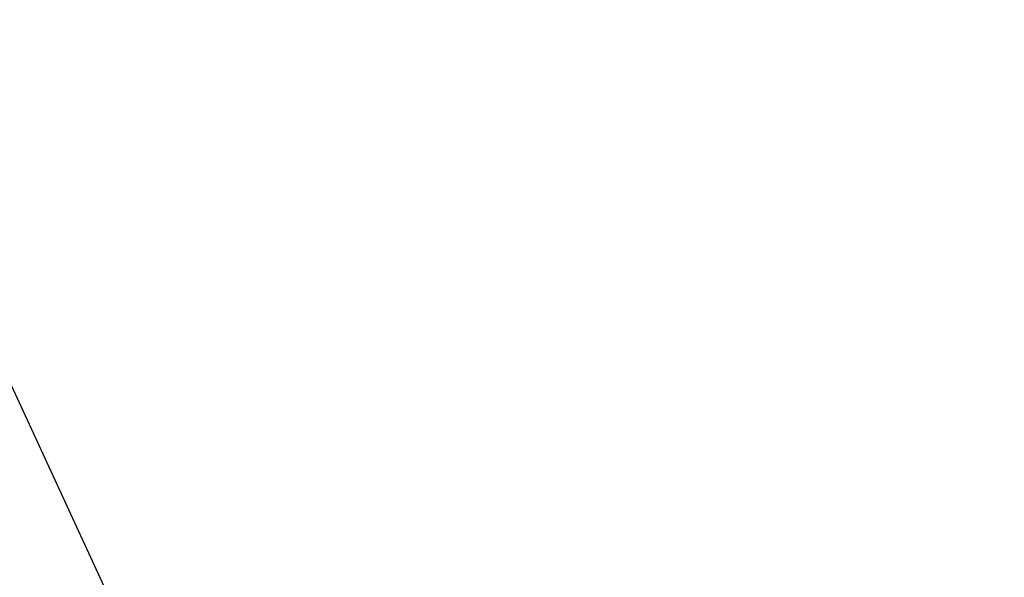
# Model space of a CAD drawing. Extents: x 10527 to 38813, y 13847 to 37526.
# Tile 117 of 256: x 35351.5729 to 35351.5924, y 36362.0062 to 36362.0173. Entities that reach past the tile are written whole.
import ezdxf

# ---------------------------------------------------------------- set-up
doc = ezdxf.new("R2010")
doc.units = 0
doc.header["$LTSCALE"] = 0.5
doc.header["$MEASUREMENT"] = 0
doc.layers.add('(032) Горизонтали утолщенные', color=32, linetype='Continuous', lineweight=30)

# ---------------------------------------------------------------- blocks, each defined once
blk = doc.blocks.new('gergrgrre')
at = {"layer": '(032) Горизонтали утолщенные', "color": 32}
blk.add_polyline3d([(360205.37, 4200491.68, 546), (360204.44, 4200490.860001, 546), (360203.56, 4200489.959999, 546), (360202.71, 4200488.949997, 546), (360201.9, 4200487.839996, 546), (360201.14, 4200486.629997, 546), (360200.44, 4200485.349998, 546), (360199.79, 4200484.050003, 546), (360199.21, 4200482.75, 546), (360198.7, 4200481.510002, 546), (360198.27, 4200480.370003, 546), (360197.92, 4200479.370003, 546), (360197.66, 4200478.529999, 546), (360197.5, 4200477.809998, 546), (360197.44, 4200477.150002, 546), (360197.51, 4200476.489998, 546), (360197.7, 4200475.760002, 546), (360198.04, 4200474.919998, 546), (360198.52, 4200473.879997, 546)], dxfattribs=at)
blk.add_polyline3d([(360205.37, 4200491.68, 546), (360204.44, 4200490.860001, 546), (360203.56, 4200489.959999, 546), (360202.71, 4200488.949997, 546), (360201.9, 4200487.839996, 546), (360201.14, 4200486.629997, 546), (360200.44, 4200485.349998, 546), (360199.79, 4200484.050003, 546), (360199.21, 4200482.75, 546), (360198.7, 4200481.510002, 546), (360198.27, 4200480.370003, 546), (360197.92, 4200479.370003, 546), (360197.66, 4200478.529999, 546), (360197.5, 4200477.809998, 546), (360197.44, 4200477.150002, 546), (360197.51, 4200476.489998, 546), (360197.7, 4200475.760002, 546), (360198.04, 4200474.919998, 546), (360198.52, 4200473.879997, 546)], dxfattribs=at)
blk.add_polyline3d([(360205.37, 4200491.68, 546), (360204.44, 4200490.860001, 546), (360203.56, 4200489.959999, 546), (360202.71, 4200488.949997, 546), (360201.9, 4200487.839996, 546), (360201.14, 4200486.629997, 546), (360200.44, 4200485.349998, 546), (360199.79, 4200484.050003, 546), (360199.21, 4200482.75, 546), (360198.7, 4200481.510002, 546), (360198.27, 4200480.370003, 546), (360197.92, 4200479.370003, 546), (360197.66, 4200478.529999, 546), (360197.5, 4200477.809998, 546), (360197.44, 4200477.150002, 546), (360197.51, 4200476.489998, 546), (360197.7, 4200475.760002, 546), (360198.04, 4200474.919998, 546), (360198.52, 4200473.879997, 546)], dxfattribs=at)
blk.add_polyline3d([(360205.37, 4200491.68, 546), (360204.44, 4200490.860001, 546), (360203.56, 4200489.959999, 546), (360202.71, 4200488.949997, 546), (360201.9, 4200487.839996, 546), (360201.14, 4200486.629997, 546), (360200.44, 4200485.349998, 546), (360199.79, 4200484.050003, 546), (360199.21, 4200482.75, 546), (360198.7, 4200481.510002, 546), (360198.27, 4200480.370003, 546), (360197.92, 4200479.370003, 546), (360197.66, 4200478.529999, 546), (360197.5, 4200477.809998, 546), (360197.44, 4200477.150002, 546), (360197.51, 4200476.489998, 546), (360197.7, 4200475.760002, 546), (360198.04, 4200474.919998, 546), (360198.52, 4200473.879997, 546)], dxfattribs=at)
blk.add_polyline3d([(360205.37, 4200491.68, 546), (360204.44, 4200490.860001, 546), (360203.56, 4200489.959999, 546), (360202.71, 4200488.949997, 546), (360201.9, 4200487.839996, 546), (360201.14, 4200486.629997, 546), (360200.44, 4200485.349998, 546), (360199.79, 4200484.050003, 546), (360199.21, 4200482.75, 546), (360198.7, 4200481.510002, 546), (360198.27, 4200480.370003, 546), (360197.92, 4200479.370003, 546), (360197.66, 4200478.529999, 546), (360197.5, 4200477.809998, 546), (360197.44, 4200477.150002, 546), (360197.51, 4200476.489998, 546), (360197.7, 4200475.760002, 546), (360198.04, 4200474.919998, 546), (360198.52, 4200473.879997, 546)], dxfattribs=at)
blk.add_polyline3d([(360205.37, 4200491.68, 546), (360204.44, 4200490.860001, 546), (360203.56, 4200489.959999, 546), (360202.71, 4200488.949997, 546), (360201.9, 4200487.839996, 546), (360201.14, 4200486.629997, 546), (360200.44, 4200485.349998, 546), (360199.79, 4200484.050003, 546), (360199.21, 4200482.75, 546), (360198.7, 4200481.510002, 546), (360198.27, 4200480.370003, 546), (360197.92, 4200479.370003, 546), (360197.66, 4200478.529999, 546), (360197.5, 4200477.809998, 546), (360197.44, 4200477.150002, 546), (360197.51, 4200476.489998, 546), (360197.7, 4200475.760002, 546), (360198.04, 4200474.919998, 546), (360198.52, 4200473.879997, 546)], dxfattribs=at)
blk.add_polyline3d([(360205.37, 4200491.68, 546), (360204.44, 4200490.860001, 546), (360203.56, 4200489.959999, 546), (360202.71, 4200488.949997, 546), (360201.9, 4200487.839996, 546), (360201.14, 4200486.629997, 546), (360200.44, 4200485.349998, 546), (360199.79, 4200484.050003, 546), (360199.21, 4200482.75, 546), (360198.7, 4200481.510002, 546), (360198.27, 4200480.370003, 546), (360197.92, 4200479.370003, 546), (360197.66, 4200478.529999, 546), (360197.5, 4200477.809998, 546), (360197.44, 4200477.150002, 546), (360197.51, 4200476.489998, 546), (360197.7, 4200475.760002, 546), (360198.04, 4200474.919998, 546), (360198.52, 4200473.879997, 546)], dxfattribs=at)
blk.add_polyline3d([(360205.37, 4200491.68, 546), (360204.44, 4200490.860001, 546), (360203.56, 4200489.959999, 546), (360202.71, 4200488.949997, 546), (360201.9, 4200487.839996, 546), (360201.14, 4200486.629997, 546), (360200.44, 4200485.349998, 546), (360199.79, 4200484.050003, 546), (360199.21, 4200482.75, 546), (360198.7, 4200481.510002, 546), (360198.27, 4200480.370003, 546), (360197.92, 4200479.370003, 546), (360197.66, 4200478.529999, 546), (360197.5, 4200477.809998, 546), (360197.44, 4200477.150002, 546), (360197.51, 4200476.489998, 546), (360197.7, 4200475.760002, 546), (360198.04, 4200474.919998, 546), (360198.52, 4200473.879997, 546)], dxfattribs=at)
blk.add_polyline3d([(360205.37, 4200491.68, 546), (360204.44, 4200490.860001, 546), (360203.56, 4200489.959999, 546), (360202.71, 4200488.949997, 546), (360201.9, 4200487.839996, 546), (360201.14, 4200486.629997, 546), (360200.44, 4200485.349998, 546), (360199.79, 4200484.050003, 546), (360199.21, 4200482.75, 546), (360198.7, 4200481.510002, 546), (360198.27, 4200480.370003, 546), (360197.92, 4200479.370003, 546), (360197.66, 4200478.529999, 546), (360197.5, 4200477.809998, 546), (360197.44, 4200477.150002, 546), (360197.51, 4200476.489998, 546), (360197.7, 4200475.760002, 546), (360198.04, 4200474.919998, 546), (360198.52, 4200473.879997, 546)], dxfattribs=at)
blk.add_polyline3d([(360205.37, 4200491.68, 546), (360204.44, 4200490.860001, 546), (360203.56, 4200489.959999, 546), (360202.71, 4200488.949997, 546), (360201.9, 4200487.839996, 546), (360201.14, 4200486.629997, 546), (360200.44, 4200485.349998, 546), (360199.79, 4200484.050003, 546), (360199.21, 4200482.75, 546), (360198.7, 4200481.510002, 546), (360198.27, 4200480.370003, 546), (360197.92, 4200479.370003, 546), (360197.66, 4200478.529999, 546), (360197.5, 4200477.809998, 546), (360197.44, 4200477.150002, 546), (360197.51, 4200476.489998, 546), (360197.7, 4200475.760002, 546), (360198.04, 4200474.919998, 546), (360198.52, 4200473.879997, 546)], dxfattribs=at)
blk.add_polyline3d([(360205.37, 4200491.68, 546), (360204.44, 4200490.860001, 546), (360203.56, 4200489.959999, 546), (360202.71, 4200488.949997, 546), (360201.9, 4200487.839996, 546), (360201.14, 4200486.629997, 546), (360200.44, 4200485.349998, 546), (360199.79, 4200484.050003, 546), (360199.21, 4200482.75, 546), (360198.7, 4200481.510002, 546), (360198.27, 4200480.370003, 546), (360197.92, 4200479.370003, 546), (360197.66, 4200478.529999, 546), (360197.5, 4200477.809998, 546), (360197.44, 4200477.150002, 546), (360197.51, 4200476.489998, 546), (360197.7, 4200475.760002, 546), (360198.04, 4200474.919998, 546), (360198.52, 4200473.879997, 546)], dxfattribs=at)
blk.add_polyline3d([(360205.37, 4200491.68, 546), (360204.44, 4200490.860001, 546), (360203.56, 4200489.959999, 546), (360202.71, 4200488.949997, 546), (360201.9, 4200487.839996, 546), (360201.14, 4200486.629997, 546), (360200.44, 4200485.349998, 546), (360199.79, 4200484.050003, 546), (360199.21, 4200482.75, 546), (360198.7, 4200481.510002, 546), (360198.27, 4200480.370003, 546), (360197.92, 4200479.370003, 546), (360197.66, 4200478.529999, 546), (360197.5, 4200477.809998, 546), (360197.44, 4200477.150002, 546), (360197.51, 4200476.489998, 546), (360197.7, 4200475.760002, 546), (360198.04, 4200474.919998, 546), (360198.52, 4200473.879997, 546)], dxfattribs=at)
blk.add_polyline3d([(360205.37, 4200491.68, 546), (360204.44, 4200490.860001, 546), (360203.56, 4200489.959999, 546), (360202.71, 4200488.949997, 546), (360201.9, 4200487.839996, 546), (360201.14, 4200486.629997, 546), (360200.44, 4200485.349998, 546), (360199.79, 4200484.050003, 546), (360199.21, 4200482.75, 546), (360198.7, 4200481.510002, 546), (360198.27, 4200480.370003, 546), (360197.92, 4200479.370003, 546), (360197.66, 4200478.529999, 546), (360197.5, 4200477.809998, 546), (360197.44, 4200477.150002, 546), (360197.51, 4200476.489998, 546), (360197.7, 4200475.760002, 546), (360198.04, 4200474.919998, 546), (360198.52, 4200473.879997, 546)], dxfattribs=at)
blk.add_polyline3d([(360205.37, 4200491.68, 546), (360204.44, 4200490.860001, 546), (360203.56, 4200489.959999, 546), (360202.71, 4200488.949997, 546), (360201.9, 4200487.839996, 546), (360201.14, 4200486.629997, 546), (360200.44, 4200485.349998, 546), (360199.79, 4200484.050003, 546), (360199.21, 4200482.75, 546), (360198.7, 4200481.510002, 546), (360198.27, 4200480.370003, 546), (360197.92, 4200479.370003, 546), (360197.66, 4200478.529999, 546), (360197.5, 4200477.809998, 546), (360197.44, 4200477.150002, 546), (360197.51, 4200476.489998, 546), (360197.7, 4200475.760002, 546), (360198.04, 4200474.919998, 546), (360198.52, 4200473.879997, 546)], dxfattribs=at)
blk.add_polyline3d([(360205.37, 4200491.68, 546), (360204.44, 4200490.860001, 546), (360203.56, 4200489.959999, 546), (360202.71, 4200488.949997, 546), (360201.9, 4200487.839996, 546), (360201.14, 4200486.629997, 546), (360200.44, 4200485.349998, 546), (360199.79, 4200484.050003, 546), (360199.21, 4200482.75, 546), (360198.7, 4200481.510002, 546), (360198.27, 4200480.370003, 546), (360197.92, 4200479.370003, 546), (360197.66, 4200478.529999, 546), (360197.5, 4200477.809998, 546), (360197.44, 4200477.150002, 546), (360197.51, 4200476.489998, 546), (360197.7, 4200475.760002, 546), (360198.04, 4200474.919998, 546), (360198.52, 4200473.879997, 546)], dxfattribs=at)
blk.add_polyline3d([(360205.37, 4200491.68, 546), (360204.44, 4200490.860001, 546), (360203.56, 4200489.959999, 546), (360202.71, 4200488.949997, 546), (360201.9, 4200487.839996, 546), (360201.14, 4200486.629997, 546), (360200.44, 4200485.349998, 546), (360199.79, 4200484.050003, 546), (360199.21, 4200482.75, 546), (360198.7, 4200481.510002, 546), (360198.27, 4200480.370003, 546), (360197.92, 4200479.370003, 546), (360197.66, 4200478.529999, 546), (360197.5, 4200477.809998, 546), (360197.44, 4200477.150002, 546), (360197.51, 4200476.489998, 546), (360197.7, 4200475.760002, 546), (360198.04, 4200474.919998, 546), (360198.52, 4200473.879997, 546)], dxfattribs=at)
blk.add_polyline3d([(360205.37, 4200491.68, 546), (360204.44, 4200490.860001, 546), (360203.56, 4200489.959999, 546), (360202.71, 4200488.949997, 546), (360201.9, 4200487.839996, 546), (360201.14, 4200486.629997, 546), (360200.44, 4200485.349998, 546), (360199.79, 4200484.050003, 546), (360199.21, 4200482.75, 546), (360198.7, 4200481.510002, 546), (360198.27, 4200480.370003, 546), (360197.92, 4200479.370003, 546), (360197.66, 4200478.529999, 546), (360197.5, 4200477.809998, 546), (360197.44, 4200477.150002, 546), (360197.51, 4200476.489998, 546), (360197.7, 4200475.760002, 546), (360198.04, 4200474.919998, 546), (360198.52, 4200473.879997, 546)], dxfattribs=at)
blk.add_polyline3d([(360205.37, 4200491.68, 546), (360204.44, 4200490.860001, 546), (360203.56, 4200489.959999, 546), (360202.71, 4200488.949997, 546), (360201.9, 4200487.839996, 546), (360201.14, 4200486.629997, 546), (360200.44, 4200485.349998, 546), (360199.79, 4200484.050003, 546), (360199.21, 4200482.75, 546), (360198.7, 4200481.510002, 546), (360198.27, 4200480.370003, 546), (360197.92, 4200479.370003, 546), (360197.66, 4200478.529999, 546), (360197.5, 4200477.809998, 546), (360197.44, 4200477.150002, 546), (360197.51, 4200476.489998, 546), (360197.7, 4200475.760002, 546), (360198.04, 4200474.919998, 546), (360198.52, 4200473.879997, 546)], dxfattribs=at)
blk.add_polyline3d([(360205.37, 4200491.68, 546), (360204.44, 4200490.860001, 546), (360203.56, 4200489.959999, 546), (360202.71, 4200488.949997, 546), (360201.9, 4200487.839996, 546), (360201.14, 4200486.629997, 546), (360200.44, 4200485.349998, 546), (360199.79, 4200484.050003, 546), (360199.21, 4200482.75, 546), (360198.7, 4200481.510002, 546), (360198.27, 4200480.370003, 546), (360197.92, 4200479.370003, 546), (360197.66, 4200478.529999, 546), (360197.5, 4200477.809998, 546), (360197.44, 4200477.150002, 546), (360197.51, 4200476.489998, 546), (360197.7, 4200475.760002, 546), (360198.04, 4200474.919998, 546), (360198.52, 4200473.879997, 546)], dxfattribs=at)
blk.add_polyline3d([(360205.37, 4200491.68, 546), (360204.44, 4200490.860001, 546), (360203.56, 4200489.959999, 546), (360202.71, 4200488.949997, 546), (360201.9, 4200487.839996, 546), (360201.14, 4200486.629997, 546), (360200.44, 4200485.349998, 546), (360199.79, 4200484.050003, 546), (360199.21, 4200482.75, 546), (360198.7, 4200481.510002, 546), (360198.27, 4200480.370003, 546), (360197.92, 4200479.370003, 546), (360197.66, 4200478.529999, 546), (360197.5, 4200477.809998, 546), (360197.44, 4200477.150002, 546), (360197.51, 4200476.489998, 546), (360197.7, 4200475.760002, 546), (360198.04, 4200474.919998, 546), (360198.52, 4200473.879997, 546)], dxfattribs=at)
blk.add_polyline3d([(360205.37, 4200491.68, 546), (360204.44, 4200490.860001, 546), (360203.56, 4200489.959999, 546), (360202.71, 4200488.949997, 546), (360201.9, 4200487.839996, 546), (360201.14, 4200486.629997, 546), (360200.44, 4200485.349998, 546), (360199.79, 4200484.050003, 546), (360199.21, 4200482.75, 546), (360198.7, 4200481.510002, 546), (360198.27, 4200480.370003, 546), (360197.92, 4200479.370003, 546), (360197.66, 4200478.529999, 546), (360197.5, 4200477.809998, 546), (360197.44, 4200477.150002, 546), (360197.51, 4200476.489998, 546), (360197.7, 4200475.760002, 546), (360198.04, 4200474.919998, 546), (360198.52, 4200473.879997, 546)], dxfattribs=at)
blk.add_polyline3d([(360205.37, 4200491.68, 546), (360204.44, 4200490.860001, 546), (360203.56, 4200489.959999, 546), (360202.71, 4200488.949997, 546), (360201.9, 4200487.839996, 546), (360201.14, 4200486.629997, 546), (360200.44, 4200485.349998, 546), (360199.79, 4200484.050003, 546), (360199.21, 4200482.75, 546), (360198.7, 4200481.510002, 546), (360198.27, 4200480.370003, 546), (360197.92, 4200479.370003, 546), (360197.66, 4200478.529999, 546), (360197.5, 4200477.809998, 546), (360197.44, 4200477.150002, 546), (360197.51, 4200476.489998, 546), (360197.7, 4200475.760002, 546), (360198.04, 4200474.919998, 546), (360198.52, 4200473.879997, 546)], dxfattribs=at)
blk.add_polyline3d([(360205.37, 4200491.68, 546), (360204.44, 4200490.860001, 546), (360203.56, 4200489.959999, 546), (360202.71, 4200488.949997, 546), (360201.9, 4200487.839996, 546), (360201.14, 4200486.629997, 546), (360200.44, 4200485.349998, 546), (360199.79, 4200484.050003, 546), (360199.21, 4200482.75, 546), (360198.7, 4200481.510002, 546), (360198.27, 4200480.370003, 546), (360197.92, 4200479.370003, 546), (360197.66, 4200478.529999, 546), (360197.5, 4200477.809998, 546), (360197.44, 4200477.150002, 546), (360197.51, 4200476.489998, 546), (360197.7, 4200475.760002, 546), (360198.04, 4200474.919998, 546), (360198.52, 4200473.879997, 546)], dxfattribs=at)
blk.add_polyline3d([(360205.37, 4200491.68, 546), (360204.44, 4200490.860001, 546), (360203.56, 4200489.959999, 546), (360202.71, 4200488.949997, 546), (360201.9, 4200487.839996, 546), (360201.14, 4200486.629997, 546), (360200.44, 4200485.349998, 546), (360199.79, 4200484.050003, 546), (360199.21, 4200482.75, 546), (360198.7, 4200481.510002, 546), (360198.27, 4200480.370003, 546), (360197.92, 4200479.370003, 546), (360197.66, 4200478.529999, 546), (360197.5, 4200477.809998, 546), (360197.44, 4200477.150002, 546), (360197.51, 4200476.489998, 546), (360197.7, 4200475.760002, 546), (360198.04, 4200474.919998, 546), (360198.52, 4200473.879997, 546)], dxfattribs=at)
blk.add_polyline3d([(360205.37, 4200491.68, 546), (360204.44, 4200490.860001, 546), (360203.56, 4200489.959999, 546), (360202.71, 4200488.949997, 546), (360201.9, 4200487.839996, 546), (360201.14, 4200486.629997, 546), (360200.44, 4200485.349998, 546), (360199.79, 4200484.050003, 546), (360199.21, 4200482.75, 546), (360198.7, 4200481.510002, 546), (360198.27, 4200480.370003, 546), (360197.92, 4200479.370003, 546), (360197.66, 4200478.529999, 546), (360197.5, 4200477.809998, 546), (360197.44, 4200477.150002, 546), (360197.51, 4200476.489998, 546), (360197.7, 4200475.760002, 546), (360198.04, 4200474.919998, 546), (360198.52, 4200473.879997, 546)], dxfattribs=at)
blk.add_polyline3d([(360205.37, 4200491.68, 546), (360204.44, 4200490.860001, 546), (360203.56, 4200489.959999, 546), (360202.71, 4200488.949997, 546), (360201.9, 4200487.839996, 546), (360201.14, 4200486.629997, 546), (360200.44, 4200485.349998, 546), (360199.79, 4200484.050003, 546), (360199.21, 4200482.75, 546), (360198.7, 4200481.510002, 546), (360198.27, 4200480.370003, 546), (360197.92, 4200479.370003, 546), (360197.66, 4200478.529999, 546), (360197.5, 4200477.809998, 546), (360197.44, 4200477.150002, 546), (360197.51, 4200476.489998, 546), (360197.7, 4200475.760002, 546), (360198.04, 4200474.919998, 546), (360198.52, 4200473.879997, 546)], dxfattribs=at)
blk.add_polyline3d([(360205.37, 4200491.68, 546), (360204.44, 4200490.860001, 546), (360203.56, 4200489.959999, 546), (360202.71, 4200488.949997, 546), (360201.9, 4200487.839996, 546), (360201.14, 4200486.629997, 546), (360200.44, 4200485.349998, 546), (360199.79, 4200484.050003, 546), (360199.21, 4200482.75, 546), (360198.7, 4200481.510002, 546), (360198.27, 4200480.370003, 546), (360197.92, 4200479.370003, 546), (360197.66, 4200478.529999, 546), (360197.5, 4200477.809998, 546), (360197.44, 4200477.150002, 546), (360197.51, 4200476.489998, 546), (360197.7, 4200475.760002, 546), (360198.04, 4200474.919998, 546), (360198.52, 4200473.879997, 546)], dxfattribs=at)
blk.add_polyline3d([(360205.37, 4200491.68, 546), (360204.44, 4200490.860001, 546), (360203.56, 4200489.959999, 546), (360202.71, 4200488.949997, 546), (360201.9, 4200487.839996, 546), (360201.14, 4200486.629997, 546), (360200.44, 4200485.349998, 546), (360199.79, 4200484.050003, 546), (360199.21, 4200482.75, 546), (360198.7, 4200481.510002, 546), (360198.27, 4200480.370003, 546), (360197.92, 4200479.370003, 546), (360197.66, 4200478.529999, 546), (360197.5, 4200477.809998, 546), (360197.44, 4200477.150002, 546), (360197.51, 4200476.489998, 546), (360197.7, 4200475.760002, 546), (360198.04, 4200474.919998, 546), (360198.52, 4200473.879997, 546)], dxfattribs=at)
blk.add_polyline3d([(360205.37, 4200491.68, 546), (360204.44, 4200490.860001, 546), (360203.56, 4200489.959999, 546), (360202.71, 4200488.949997, 546), (360201.9, 4200487.839996, 546), (360201.14, 4200486.629997, 546), (360200.44, 4200485.349998, 546), (360199.79, 4200484.050003, 546), (360199.21, 4200482.75, 546), (360198.7, 4200481.510002, 546), (360198.27, 4200480.370003, 546), (360197.92, 4200479.370003, 546), (360197.66, 4200478.529999, 546), (360197.5, 4200477.809998, 546), (360197.44, 4200477.150002, 546), (360197.51, 4200476.489998, 546), (360197.7, 4200475.760002, 546), (360198.04, 4200474.919998, 546), (360198.52, 4200473.879997, 546)], dxfattribs=at)
blk.add_polyline3d([(360205.37, 4200491.68, 546), (360204.44, 4200490.860001, 546), (360203.56, 4200489.959999, 546), (360202.71, 4200488.949997, 546), (360201.9, 4200487.839996, 546), (360201.14, 4200486.629997, 546), (360200.44, 4200485.349998, 546), (360199.79, 4200484.050003, 546), (360199.21, 4200482.75, 546), (360198.7, 4200481.510002, 546), (360198.27, 4200480.370003, 546), (360197.92, 4200479.370003, 546), (360197.66, 4200478.529999, 546), (360197.5, 4200477.809998, 546), (360197.44, 4200477.150002, 546), (360197.51, 4200476.489998, 546), (360197.7, 4200475.760002, 546), (360198.04, 4200474.919998, 546), (360198.52, 4200473.879997, 546)], dxfattribs=at)
blk.add_polyline3d([(360205.37, 4200491.68, 546), (360204.44, 4200490.860001, 546), (360203.56, 4200489.959999, 546), (360202.71, 4200488.949997, 546), (360201.9, 4200487.839996, 546), (360201.14, 4200486.629997, 546), (360200.44, 4200485.349998, 546), (360199.79, 4200484.050003, 546), (360199.21, 4200482.75, 546), (360198.7, 4200481.510002, 546), (360198.27, 4200480.370003, 546), (360197.92, 4200479.370003, 546), (360197.66, 4200478.529999, 546), (360197.5, 4200477.809998, 546), (360197.44, 4200477.150002, 546), (360197.51, 4200476.489998, 546), (360197.7, 4200475.760002, 546), (360198.04, 4200474.919998, 546), (360198.52, 4200473.879997, 546)], dxfattribs=at)
blk.add_polyline3d([(360205.37, 4200491.68, 546), (360204.44, 4200490.860001, 546), (360203.56, 4200489.959999, 546), (360202.71, 4200488.949997, 546), (360201.9, 4200487.839996, 546), (360201.14, 4200486.629997, 546), (360200.44, 4200485.349998, 546), (360199.79, 4200484.050003, 546), (360199.21, 4200482.75, 546), (360198.7, 4200481.510002, 546), (360198.27, 4200480.370003, 546), (360197.92, 4200479.370003, 546), (360197.66, 4200478.529999, 546), (360197.5, 4200477.809998, 546), (360197.44, 4200477.150002, 546), (360197.51, 4200476.489998, 546), (360197.7, 4200475.760002, 546), (360198.04, 4200474.919998, 546), (360198.52, 4200473.879997, 546)], dxfattribs=at)
blk.add_polyline3d([(360205.37, 4200491.68, 546), (360204.44, 4200490.860001, 546), (360203.56, 4200489.959999, 546), (360202.71, 4200488.949997, 546), (360201.9, 4200487.839996, 546), (360201.14, 4200486.629997, 546), (360200.44, 4200485.349998, 546), (360199.79, 4200484.050003, 546), (360199.21, 4200482.75, 546), (360198.7, 4200481.510002, 546), (360198.27, 4200480.370003, 546), (360197.92, 4200479.370003, 546), (360197.66, 4200478.529999, 546), (360197.5, 4200477.809998, 546), (360197.44, 4200477.150002, 546), (360197.51, 4200476.489998, 546), (360197.7, 4200475.760002, 546), (360198.04, 4200474.919998, 546), (360198.52, 4200473.879997, 546)], dxfattribs=at)
blk.add_polyline3d([(360205.37, 4200491.68, 546), (360204.44, 4200490.860001, 546), (360203.56, 4200489.959999, 546), (360202.71, 4200488.949997, 546), (360201.9, 4200487.839996, 546), (360201.14, 4200486.629997, 546), (360200.44, 4200485.349998, 546), (360199.79, 4200484.050003, 546), (360199.21, 4200482.75, 546), (360198.7, 4200481.510002, 546), (360198.27, 4200480.370003, 546), (360197.92, 4200479.370003, 546), (360197.66, 4200478.529999, 546), (360197.5, 4200477.809998, 546), (360197.44, 4200477.150002, 546), (360197.51, 4200476.489998, 546), (360197.7, 4200475.760002, 546), (360198.04, 4200474.919998, 546), (360198.52, 4200473.879997, 546)], dxfattribs=at)
blk.add_polyline3d([(360205.37, 4200491.68, 546), (360204.44, 4200490.860001, 546), (360203.56, 4200489.959999, 546), (360202.71, 4200488.949997, 546), (360201.9, 4200487.839996, 546), (360201.14, 4200486.629997, 546), (360200.44, 4200485.349998, 546), (360199.79, 4200484.050003, 546), (360199.21, 4200482.75, 546), (360198.7, 4200481.510002, 546), (360198.27, 4200480.370003, 546), (360197.92, 4200479.370003, 546), (360197.66, 4200478.529999, 546), (360197.5, 4200477.809998, 546), (360197.44, 4200477.150002, 546), (360197.51, 4200476.489998, 546), (360197.7, 4200475.760002, 546), (360198.04, 4200474.919998, 546), (360198.52, 4200473.879997, 546)], dxfattribs=at)
blk.add_polyline3d([(360205.37, 4200491.68, 546), (360204.44, 4200490.860001, 546), (360203.56, 4200489.959999, 546), (360202.71, 4200488.949997, 546), (360201.9, 4200487.839996, 546), (360201.14, 4200486.629997, 546), (360200.44, 4200485.349998, 546), (360199.79, 4200484.050003, 546), (360199.21, 4200482.75, 546), (360198.7, 4200481.510002, 546), (360198.27, 4200480.370003, 546), (360197.92, 4200479.370003, 546), (360197.66, 4200478.529999, 546), (360197.5, 4200477.809998, 546), (360197.44, 4200477.150002, 546), (360197.51, 4200476.489998, 546), (360197.7, 4200475.760002, 546), (360198.04, 4200474.919998, 546), (360198.52, 4200473.879997, 546)], dxfattribs=at)
blk.add_polyline3d([(360205.37, 4200491.68, 546), (360204.44, 4200490.860001, 546), (360203.56, 4200489.959999, 546), (360202.71, 4200488.949997, 546), (360201.9, 4200487.839996, 546), (360201.14, 4200486.629997, 546), (360200.44, 4200485.349998, 546), (360199.79, 4200484.050003, 546), (360199.21, 4200482.75, 546), (360198.7, 4200481.510002, 546), (360198.27, 4200480.370003, 546), (360197.92, 4200479.370003, 546), (360197.66, 4200478.529999, 546), (360197.5, 4200477.809998, 546), (360197.44, 4200477.150002, 546), (360197.51, 4200476.489998, 546), (360197.7, 4200475.760002, 546), (360198.04, 4200474.919998, 546), (360198.52, 4200473.879997, 546)], dxfattribs=at)
blk.add_polyline3d([(360205.37, 4200491.68, 546), (360204.44, 4200490.860001, 546), (360203.56, 4200489.959999, 546), (360202.71, 4200488.949997, 546), (360201.9, 4200487.839996, 546), (360201.14, 4200486.629997, 546), (360200.44, 4200485.349998, 546), (360199.79, 4200484.050003, 546), (360199.21, 4200482.75, 546), (360198.7, 4200481.510002, 546), (360198.27, 4200480.370003, 546), (360197.92, 4200479.370003, 546), (360197.66, 4200478.529999, 546), (360197.5, 4200477.809998, 546), (360197.44, 4200477.150002, 546), (360197.51, 4200476.489998, 546), (360197.7, 4200475.760002, 546), (360198.04, 4200474.919998, 546), (360198.52, 4200473.879997, 546)], dxfattribs=at)
blk.add_polyline3d([(360205.37, 4200491.68, 546), (360204.44, 4200490.860001, 546), (360203.56, 4200489.959999, 546), (360202.71, 4200488.949997, 546), (360201.9, 4200487.839996, 546), (360201.14, 4200486.629997, 546), (360200.44, 4200485.349998, 546), (360199.79, 4200484.050003, 546), (360199.21, 4200482.75, 546), (360198.7, 4200481.510002, 546), (360198.27, 4200480.370003, 546), (360197.92, 4200479.370003, 546), (360197.66, 4200478.529999, 546), (360197.5, 4200477.809998, 546), (360197.44, 4200477.150002, 546), (360197.51, 4200476.489998, 546), (360197.7, 4200475.760002, 546), (360198.04, 4200474.919998, 546), (360198.52, 4200473.879997, 546)], dxfattribs=at)
blk.add_polyline3d([(360205.37, 4200491.68, 546), (360204.44, 4200490.860001, 546), (360203.56, 4200489.959999, 546), (360202.71, 4200488.949997, 546), (360201.9, 4200487.839996, 546), (360201.14, 4200486.629997, 546), (360200.44, 4200485.349998, 546), (360199.79, 4200484.050003, 546), (360199.21, 4200482.75, 546), (360198.7, 4200481.510002, 546), (360198.27, 4200480.370003, 546), (360197.92, 4200479.370003, 546), (360197.66, 4200478.529999, 546), (360197.5, 4200477.809998, 546), (360197.44, 4200477.150002, 546), (360197.51, 4200476.489998, 546), (360197.7, 4200475.760002, 546), (360198.04, 4200474.919998, 546), (360198.52, 4200473.879997, 546)], dxfattribs=at)
blk.add_polyline3d([(360205.37, 4200491.68, 546), (360204.44, 4200490.860001, 546), (360203.56, 4200489.959999, 546), (360202.71, 4200488.949997, 546), (360201.9, 4200487.839996, 546), (360201.14, 4200486.629997, 546), (360200.44, 4200485.349998, 546), (360199.79, 4200484.050003, 546), (360199.21, 4200482.75, 546), (360198.7, 4200481.510002, 546), (360198.27, 4200480.370003, 546), (360197.92, 4200479.370003, 546), (360197.66, 4200478.529999, 546), (360197.5, 4200477.809998, 546), (360197.44, 4200477.150002, 546), (360197.51, 4200476.489998, 546), (360197.7, 4200475.760002, 546), (360198.04, 4200474.919998, 546), (360198.52, 4200473.879997, 546)], dxfattribs=at)
blk.add_polyline3d([(360205.37, 4200491.68, 546), (360204.44, 4200490.860001, 546), (360203.56, 4200489.959999, 546), (360202.71, 4200488.949997, 546), (360201.9, 4200487.839996, 546), (360201.14, 4200486.629997, 546), (360200.44, 4200485.349998, 546), (360199.79, 4200484.050003, 546), (360199.21, 4200482.75, 546), (360198.7, 4200481.510002, 546), (360198.27, 4200480.370003, 546), (360197.92, 4200479.370003, 546), (360197.66, 4200478.529999, 546), (360197.5, 4200477.809998, 546), (360197.44, 4200477.150002, 546), (360197.51, 4200476.489998, 546), (360197.7, 4200475.760002, 546), (360198.04, 4200474.919998, 546), (360198.52, 4200473.879997, 546)], dxfattribs=at)
blk.add_polyline3d([(360205.37, 4200491.68, 546), (360204.44, 4200490.860001, 546), (360203.56, 4200489.959999, 546), (360202.71, 4200488.949997, 546), (360201.9, 4200487.839996, 546), (360201.14, 4200486.629997, 546), (360200.44, 4200485.349998, 546), (360199.79, 4200484.050003, 546), (360199.21, 4200482.75, 546), (360198.7, 4200481.510002, 546), (360198.27, 4200480.370003, 546), (360197.92, 4200479.370003, 546), (360197.66, 4200478.529999, 546), (360197.5, 4200477.809998, 546), (360197.44, 4200477.150002, 546), (360197.51, 4200476.489998, 546), (360197.7, 4200475.760002, 546), (360198.04, 4200474.919998, 546), (360198.52, 4200473.879997, 546)], dxfattribs=at)
blk.add_polyline3d([(360205.37, 4200491.68, 546), (360204.44, 4200490.860001, 546), (360203.56, 4200489.959999, 546), (360202.71, 4200488.949997, 546), (360201.9, 4200487.839996, 546), (360201.14, 4200486.629997, 546), (360200.44, 4200485.349998, 546), (360199.79, 4200484.050003, 546), (360199.21, 4200482.75, 546), (360198.7, 4200481.510002, 546), (360198.27, 4200480.370003, 546), (360197.92, 4200479.370003, 546), (360197.66, 4200478.529999, 546), (360197.5, 4200477.809998, 546), (360197.44, 4200477.150002, 546), (360197.51, 4200476.489998, 546), (360197.7, 4200475.760002, 546), (360198.04, 4200474.919998, 546), (360198.52, 4200473.879997, 546)], dxfattribs=at)
blk.add_polyline3d([(360205.37, 4200491.68, 546), (360204.44, 4200490.860001, 546), (360203.56, 4200489.959999, 546), (360202.71, 4200488.949997, 546), (360201.9, 4200487.839996, 546), (360201.14, 4200486.629997, 546), (360200.44, 4200485.349998, 546), (360199.79, 4200484.050003, 546), (360199.21, 4200482.75, 546), (360198.7, 4200481.510002, 546), (360198.27, 4200480.370003, 546), (360197.92, 4200479.370003, 546), (360197.66, 4200478.529999, 546), (360197.5, 4200477.809998, 546), (360197.44, 4200477.150002, 546), (360197.51, 4200476.489998, 546), (360197.7, 4200475.760002, 546), (360198.04, 4200474.919998, 546), (360198.52, 4200473.879997, 546)], dxfattribs=at)
blk.add_polyline3d([(360205.37, 4200491.68, 546), (360204.44, 4200490.860001, 546), (360203.56, 4200489.959999, 546), (360202.71, 4200488.949997, 546), (360201.9, 4200487.839996, 546), (360201.14, 4200486.629997, 546), (360200.44, 4200485.349998, 546), (360199.79, 4200484.050003, 546), (360199.21, 4200482.75, 546), (360198.7, 4200481.510002, 546), (360198.27, 4200480.370003, 546), (360197.92, 4200479.370003, 546), (360197.66, 4200478.529999, 546), (360197.5, 4200477.809998, 546), (360197.44, 4200477.150002, 546), (360197.51, 4200476.489998, 546), (360197.7, 4200475.760002, 546), (360198.04, 4200474.919998, 546), (360198.52, 4200473.879997, 546)], dxfattribs=at)
blk.add_polyline3d([(360205.37, 4200491.68, 546), (360204.44, 4200490.860001, 546), (360203.56, 4200489.959999, 546), (360202.71, 4200488.949997, 546), (360201.9, 4200487.839996, 546), (360201.14, 4200486.629997, 546), (360200.44, 4200485.349998, 546), (360199.79, 4200484.050003, 546), (360199.21, 4200482.75, 546), (360198.7, 4200481.510002, 546), (360198.27, 4200480.370003, 546), (360197.92, 4200479.370003, 546), (360197.66, 4200478.529999, 546), (360197.5, 4200477.809998, 546), (360197.44, 4200477.150002, 546), (360197.51, 4200476.489998, 546), (360197.7, 4200475.760002, 546), (360198.04, 4200474.919998, 546), (360198.52, 4200473.879997, 546)], dxfattribs=at)
blk.add_polyline3d([(360205.37, 4200491.68, 546), (360204.44, 4200490.860001, 546), (360203.56, 4200489.959999, 546), (360202.71, 4200488.949997, 546), (360201.9, 4200487.839996, 546), (360201.14, 4200486.629997, 546), (360200.44, 4200485.349998, 546), (360199.79, 4200484.050003, 546), (360199.21, 4200482.75, 546), (360198.7, 4200481.510002, 546), (360198.27, 4200480.370003, 546), (360197.92, 4200479.370003, 546), (360197.66, 4200478.529999, 546), (360197.5, 4200477.809998, 546), (360197.44, 4200477.150002, 546), (360197.51, 4200476.489998, 546), (360197.7, 4200475.760002, 546), (360198.04, 4200474.919998, 546), (360198.52, 4200473.879997, 546)], dxfattribs=at)
blk.add_polyline3d([(360205.37, 4200491.68, 546), (360204.44, 4200490.860001, 546), (360203.56, 4200489.959999, 546), (360202.71, 4200488.949997, 546), (360201.9, 4200487.839996, 546), (360201.14, 4200486.629997, 546), (360200.44, 4200485.349998, 546), (360199.79, 4200484.050003, 546), (360199.21, 4200482.75, 546), (360198.7, 4200481.510002, 546), (360198.27, 4200480.370003, 546), (360197.92, 4200479.370003, 546), (360197.66, 4200478.529999, 546), (360197.5, 4200477.809998, 546), (360197.44, 4200477.150002, 546), (360197.51, 4200476.489998, 546), (360197.7, 4200475.760002, 546), (360198.04, 4200474.919998, 546), (360198.52, 4200473.879997, 546)], dxfattribs=at)
blk.add_polyline3d([(360205.37, 4200491.68, 546), (360204.44, 4200490.860001, 546), (360203.56, 4200489.959999, 546), (360202.71, 4200488.949997, 546), (360201.9, 4200487.839996, 546), (360201.14, 4200486.629997, 546), (360200.44, 4200485.349998, 546), (360199.79, 4200484.050003, 546), (360199.21, 4200482.75, 546), (360198.7, 4200481.510002, 546), (360198.27, 4200480.370003, 546), (360197.92, 4200479.370003, 546), (360197.66, 4200478.529999, 546), (360197.5, 4200477.809998, 546), (360197.44, 4200477.150002, 546), (360197.51, 4200476.489998, 546), (360197.7, 4200475.760002, 546), (360198.04, 4200474.919998, 546), (360198.52, 4200473.879997, 546)], dxfattribs=at)
blk.add_polyline3d([(360205.37, 4200491.68, 546), (360204.44, 4200490.860001, 546), (360203.56, 4200489.959999, 546), (360202.71, 4200488.949997, 546), (360201.9, 4200487.839996, 546), (360201.14, 4200486.629997, 546), (360200.44, 4200485.349998, 546), (360199.79, 4200484.050003, 546), (360199.21, 4200482.75, 546), (360198.7, 4200481.510002, 546), (360198.27, 4200480.370003, 546), (360197.92, 4200479.370003, 546), (360197.66, 4200478.529999, 546), (360197.5, 4200477.809998, 546), (360197.44, 4200477.150002, 546), (360197.51, 4200476.489998, 546), (360197.7, 4200475.760002, 546), (360198.04, 4200474.919998, 546), (360198.52, 4200473.879997, 546)], dxfattribs=at)
blk.add_polyline3d([(360205.37, 4200491.68, 546), (360204.44, 4200490.860001, 546), (360203.56, 4200489.959999, 546), (360202.71, 4200488.949997, 546), (360201.9, 4200487.839996, 546), (360201.14, 4200486.629997, 546), (360200.44, 4200485.349998, 546), (360199.79, 4200484.050003, 546), (360199.21, 4200482.75, 546), (360198.7, 4200481.510002, 546), (360198.27, 4200480.370003, 546), (360197.92, 4200479.370003, 546), (360197.66, 4200478.529999, 546), (360197.5, 4200477.809998, 546), (360197.44, 4200477.150002, 546), (360197.51, 4200476.489998, 546), (360197.7, 4200475.760002, 546), (360198.04, 4200474.919998, 546), (360198.52, 4200473.879997, 546)], dxfattribs=at)
blk.add_polyline3d([(360205.37, 4200491.68, 546), (360204.44, 4200490.860001, 546), (360203.56, 4200489.959999, 546), (360202.71, 4200488.949997, 546), (360201.9, 4200487.839996, 546), (360201.14, 4200486.629997, 546), (360200.44, 4200485.349998, 546), (360199.79, 4200484.050003, 546), (360199.21, 4200482.75, 546), (360198.7, 4200481.510002, 546), (360198.27, 4200480.370003, 546), (360197.92, 4200479.370003, 546), (360197.66, 4200478.529999, 546), (360197.5, 4200477.809998, 546), (360197.44, 4200477.150002, 546), (360197.51, 4200476.489998, 546), (360197.7, 4200475.760002, 546), (360198.04, 4200474.919998, 546), (360198.52, 4200473.879997, 546)], dxfattribs=at)
blk.add_polyline3d([(360205.37, 4200491.68, 546), (360204.44, 4200490.860001, 546), (360203.56, 4200489.959999, 546), (360202.71, 4200488.949997, 546), (360201.9, 4200487.839996, 546), (360201.14, 4200486.629997, 546), (360200.44, 4200485.349998, 546), (360199.79, 4200484.050003, 546), (360199.21, 4200482.75, 546), (360198.7, 4200481.510002, 546), (360198.27, 4200480.370003, 546), (360197.92, 4200479.370003, 546), (360197.66, 4200478.529999, 546), (360197.5, 4200477.809998, 546), (360197.44, 4200477.150002, 546), (360197.51, 4200476.489998, 546), (360197.7, 4200475.760002, 546), (360198.04, 4200474.919998, 546), (360198.52, 4200473.879997, 546)], dxfattribs=at)
blk.add_polyline3d([(360205.37, 4200491.68, 546), (360204.44, 4200490.860001, 546), (360203.56, 4200489.959999, 546), (360202.71, 4200488.949997, 546), (360201.9, 4200487.839996, 546), (360201.14, 4200486.629997, 546), (360200.44, 4200485.349998, 546), (360199.79, 4200484.050003, 546), (360199.21, 4200482.75, 546), (360198.7, 4200481.510002, 546), (360198.27, 4200480.370003, 546), (360197.92, 4200479.370003, 546), (360197.66, 4200478.529999, 546), (360197.5, 4200477.809998, 546), (360197.44, 4200477.150002, 546), (360197.51, 4200476.489998, 546), (360197.7, 4200475.760002, 546), (360198.04, 4200474.919998, 546), (360198.52, 4200473.879997, 546)], dxfattribs=at)
blk.add_polyline3d([(360205.37, 4200491.68, 546), (360204.44, 4200490.860001, 546), (360203.56, 4200489.959999, 546), (360202.71, 4200488.949997, 546), (360201.9, 4200487.839996, 546), (360201.14, 4200486.629997, 546), (360200.44, 4200485.349998, 546), (360199.79, 4200484.050003, 546), (360199.21, 4200482.75, 546), (360198.7, 4200481.510002, 546), (360198.27, 4200480.370003, 546), (360197.92, 4200479.370003, 546), (360197.66, 4200478.529999, 546), (360197.5, 4200477.809998, 546), (360197.44, 4200477.150002, 546), (360197.51, 4200476.489998, 546), (360197.7, 4200475.760002, 546), (360198.04, 4200474.919998, 546), (360198.52, 4200473.879997, 546)], dxfattribs=at)
blk.add_polyline3d([(360205.37, 4200491.68, 546), (360204.44, 4200490.860001, 546), (360203.56, 4200489.959999, 546), (360202.71, 4200488.949997, 546), (360201.9, 4200487.839996, 546), (360201.14, 4200486.629997, 546), (360200.44, 4200485.349998, 546), (360199.79, 4200484.050003, 546), (360199.21, 4200482.75, 546), (360198.7, 4200481.510002, 546), (360198.27, 4200480.370003, 546), (360197.92, 4200479.370003, 546), (360197.66, 4200478.529999, 546), (360197.5, 4200477.809998, 546), (360197.44, 4200477.150002, 546), (360197.51, 4200476.489998, 546), (360197.7, 4200475.760002, 546), (360198.04, 4200474.919998, 546), (360198.52, 4200473.879997, 546)], dxfattribs=at)
blk.add_polyline3d([(360205.37, 4200491.68, 546), (360204.44, 4200490.860001, 546), (360203.56, 4200489.959999, 546), (360202.71, 4200488.949997, 546), (360201.9, 4200487.839996, 546), (360201.14, 4200486.629997, 546), (360200.44, 4200485.349998, 546), (360199.79, 4200484.050003, 546), (360199.21, 4200482.75, 546), (360198.7, 4200481.510002, 546), (360198.27, 4200480.370003, 546), (360197.92, 4200479.370003, 546), (360197.66, 4200478.529999, 546), (360197.5, 4200477.809998, 546), (360197.44, 4200477.150002, 546), (360197.51, 4200476.489998, 546), (360197.7, 4200475.760002, 546), (360198.04, 4200474.919998, 546), (360198.52, 4200473.879997, 546)], dxfattribs=at)
blk.add_polyline3d([(360205.37, 4200491.68, 546), (360204.44, 4200490.860001, 546), (360203.56, 4200489.959999, 546), (360202.71, 4200488.949997, 546), (360201.9, 4200487.839996, 546), (360201.14, 4200486.629997, 546), (360200.44, 4200485.349998, 546), (360199.79, 4200484.050003, 546), (360199.21, 4200482.75, 546), (360198.7, 4200481.510002, 546), (360198.27, 4200480.370003, 546), (360197.92, 4200479.370003, 546), (360197.66, 4200478.529999, 546), (360197.5, 4200477.809998, 546), (360197.44, 4200477.150002, 546), (360197.51, 4200476.489998, 546), (360197.7, 4200475.760002, 546), (360198.04, 4200474.919998, 546), (360198.52, 4200473.879997, 546)], dxfattribs=at)
blk.add_polyline3d([(360205.37, 4200491.68, 546), (360204.44, 4200490.860001, 546), (360203.56, 4200489.959999, 546), (360202.71, 4200488.949997, 546), (360201.9, 4200487.839996, 546), (360201.14, 4200486.629997, 546), (360200.44, 4200485.349998, 546), (360199.79, 4200484.050003, 546), (360199.21, 4200482.75, 546), (360198.7, 4200481.510002, 546), (360198.27, 4200480.370003, 546), (360197.92, 4200479.370003, 546), (360197.66, 4200478.529999, 546), (360197.5, 4200477.809998, 546), (360197.44, 4200477.150002, 546), (360197.51, 4200476.489998, 546), (360197.7, 4200475.760002, 546), (360198.04, 4200474.919998, 546), (360198.52, 4200473.879997, 546)], dxfattribs=at)
blk.add_polyline3d([(360205.37, 4200491.68, 546), (360204.44, 4200490.860001, 546), (360203.56, 4200489.959999, 546), (360202.71, 4200488.949997, 546), (360201.9, 4200487.839996, 546), (360201.14, 4200486.629997, 546), (360200.44, 4200485.349998, 546), (360199.79, 4200484.050003, 546), (360199.21, 4200482.75, 546), (360198.7, 4200481.510002, 546), (360198.27, 4200480.370003, 546), (360197.92, 4200479.370003, 546), (360197.66, 4200478.529999, 546), (360197.5, 4200477.809998, 546), (360197.44, 4200477.150002, 546), (360197.51, 4200476.489998, 546), (360197.7, 4200475.760002, 546), (360198.04, 4200474.919998, 546), (360198.52, 4200473.879997, 546)], dxfattribs=at)
blk.add_polyline3d([(360205.37, 4200491.68, 546), (360204.44, 4200490.860001, 546), (360203.56, 4200489.959999, 546), (360202.71, 4200488.949997, 546), (360201.9, 4200487.839996, 546), (360201.14, 4200486.629997, 546), (360200.44, 4200485.349998, 546), (360199.79, 4200484.050003, 546), (360199.21, 4200482.75, 546), (360198.7, 4200481.510002, 546), (360198.27, 4200480.370003, 546), (360197.92, 4200479.370003, 546), (360197.66, 4200478.529999, 546), (360197.5, 4200477.809998, 546), (360197.44, 4200477.150002, 546), (360197.51, 4200476.489998, 546), (360197.7, 4200475.760002, 546), (360198.04, 4200474.919998, 546), (360198.52, 4200473.879997, 546)], dxfattribs=at)
blk.add_polyline3d([(360205.37, 4200491.68, 546), (360204.44, 4200490.860001, 546), (360203.56, 4200489.959999, 546), (360202.71, 4200488.949997, 546), (360201.9, 4200487.839996, 546), (360201.14, 4200486.629997, 546), (360200.44, 4200485.349998, 546), (360199.79, 4200484.050003, 546), (360199.21, 4200482.75, 546), (360198.7, 4200481.510002, 546), (360198.27, 4200480.370003, 546), (360197.92, 4200479.370003, 546), (360197.66, 4200478.529999, 546), (360197.5, 4200477.809998, 546), (360197.44, 4200477.150002, 546), (360197.51, 4200476.489998, 546), (360197.7, 4200475.760002, 546), (360198.04, 4200474.919998, 546), (360198.52, 4200473.879997, 546)], dxfattribs=at)
blk.add_polyline3d([(360205.37, 4200491.68, 546), (360204.44, 4200490.860001, 546), (360203.56, 4200489.959999, 546), (360202.71, 4200488.949997, 546), (360201.9, 4200487.839996, 546), (360201.14, 4200486.629997, 546), (360200.44, 4200485.349998, 546), (360199.79, 4200484.050003, 546), (360199.21, 4200482.75, 546), (360198.7, 4200481.510002, 546), (360198.27, 4200480.370003, 546), (360197.92, 4200479.370003, 546), (360197.66, 4200478.529999, 546), (360197.5, 4200477.809998, 546), (360197.44, 4200477.150002, 546), (360197.51, 4200476.489998, 546), (360197.7, 4200475.760002, 546), (360198.04, 4200474.919998, 546), (360198.52, 4200473.879997, 546)], dxfattribs=at)
blk.add_polyline3d([(360205.37, 4200491.68, 546), (360204.44, 4200490.860001, 546), (360203.56, 4200489.959999, 546), (360202.71, 4200488.949997, 546), (360201.9, 4200487.839996, 546), (360201.14, 4200486.629997, 546), (360200.44, 4200485.349998, 546), (360199.79, 4200484.050003, 546), (360199.21, 4200482.75, 546), (360198.7, 4200481.510002, 546), (360198.27, 4200480.370003, 546), (360197.92, 4200479.370003, 546), (360197.66, 4200478.529999, 546), (360197.5, 4200477.809998, 546), (360197.44, 4200477.150002, 546), (360197.51, 4200476.489998, 546), (360197.7, 4200475.760002, 546), (360198.04, 4200474.919998, 546), (360198.52, 4200473.879997, 546)], dxfattribs=at)
blk.add_polyline3d([(360205.37, 4200491.68, 546), (360204.44, 4200490.860001, 546), (360203.56, 4200489.959999, 546), (360202.71, 4200488.949997, 546), (360201.9, 4200487.839996, 546), (360201.14, 4200486.629997, 546), (360200.44, 4200485.349998, 546), (360199.79, 4200484.050003, 546), (360199.21, 4200482.75, 546), (360198.7, 4200481.510002, 546), (360198.27, 4200480.370003, 546), (360197.92, 4200479.370003, 546), (360197.66, 4200478.529999, 546), (360197.5, 4200477.809998, 546), (360197.44, 4200477.150002, 546), (360197.51, 4200476.489998, 546), (360197.7, 4200475.760002, 546), (360198.04, 4200474.919998, 546), (360198.52, 4200473.879997, 546)], dxfattribs=at)
blk.add_polyline3d([(360205.37, 4200491.68, 546), (360204.44, 4200490.860001, 546), (360203.56, 4200489.959999, 546), (360202.71, 4200488.949997, 546), (360201.9, 4200487.839996, 546), (360201.14, 4200486.629997, 546), (360200.44, 4200485.349998, 546), (360199.79, 4200484.050003, 546), (360199.21, 4200482.75, 546), (360198.7, 4200481.510002, 546), (360198.27, 4200480.370003, 546), (360197.92, 4200479.370003, 546), (360197.66, 4200478.529999, 546), (360197.5, 4200477.809998, 546), (360197.44, 4200477.150002, 546), (360197.51, 4200476.489998, 546), (360197.7, 4200475.760002, 546), (360198.04, 4200474.919998, 546), (360198.52, 4200473.879997, 546)], dxfattribs=at)
blk.add_polyline3d([(360205.37, 4200491.68, 546), (360204.44, 4200490.860001, 546), (360203.56, 4200489.959999, 546), (360202.71, 4200488.949997, 546), (360201.9, 4200487.839996, 546), (360201.14, 4200486.629997, 546), (360200.44, 4200485.349998, 546), (360199.79, 4200484.050003, 546), (360199.21, 4200482.75, 546), (360198.7, 4200481.510002, 546), (360198.27, 4200480.370003, 546), (360197.92, 4200479.370003, 546), (360197.66, 4200478.529999, 546), (360197.5, 4200477.809998, 546), (360197.44, 4200477.150002, 546), (360197.51, 4200476.489998, 546), (360197.7, 4200475.760002, 546), (360198.04, 4200474.919998, 546), (360198.52, 4200473.879997, 546)], dxfattribs=at)
blk.add_polyline3d([(360205.37, 4200491.68, 546), (360204.44, 4200490.860001, 546), (360203.56, 4200489.959999, 546), (360202.71, 4200488.949997, 546), (360201.9, 4200487.839996, 546), (360201.14, 4200486.629997, 546), (360200.44, 4200485.349998, 546), (360199.79, 4200484.050003, 546), (360199.21, 4200482.75, 546), (360198.7, 4200481.510002, 546), (360198.27, 4200480.370003, 546), (360197.92, 4200479.370003, 546), (360197.66, 4200478.529999, 546), (360197.5, 4200477.809998, 546), (360197.44, 4200477.150002, 546), (360197.51, 4200476.489998, 546), (360197.7, 4200475.760002, 546), (360198.04, 4200474.919998, 546), (360198.52, 4200473.879997, 546)], dxfattribs=at)
blk.add_polyline3d([(360205.37, 4200491.68, 546), (360204.44, 4200490.860001, 546), (360203.56, 4200489.959999, 546), (360202.71, 4200488.949997, 546), (360201.9, 4200487.839996, 546), (360201.14, 4200486.629997, 546), (360200.44, 4200485.349998, 546), (360199.79, 4200484.050003, 546), (360199.21, 4200482.75, 546), (360198.7, 4200481.510002, 546), (360198.27, 4200480.370003, 546), (360197.92, 4200479.370003, 546), (360197.66, 4200478.529999, 546), (360197.5, 4200477.809998, 546), (360197.44, 4200477.150002, 546), (360197.51, 4200476.489998, 546), (360197.7, 4200475.760002, 546), (360198.04, 4200474.919998, 546), (360198.52, 4200473.879997, 546)], dxfattribs=at)
blk.add_polyline3d([(360205.37, 4200491.68, 546), (360204.44, 4200490.860001, 546), (360203.56, 4200489.959999, 546), (360202.71, 4200488.949997, 546), (360201.9, 4200487.839996, 546), (360201.14, 4200486.629997, 546), (360200.44, 4200485.349998, 546), (360199.79, 4200484.050003, 546), (360199.21, 4200482.75, 546), (360198.7, 4200481.510002, 546), (360198.27, 4200480.370003, 546), (360197.92, 4200479.370003, 546), (360197.66, 4200478.529999, 546), (360197.5, 4200477.809998, 546), (360197.44, 4200477.150002, 546), (360197.51, 4200476.489998, 546), (360197.7, 4200475.760002, 546), (360198.04, 4200474.919998, 546), (360198.52, 4200473.879997, 546)], dxfattribs=at)
blk.add_polyline3d([(360205.37, 4200491.68, 546), (360204.44, 4200490.860001, 546), (360203.56, 4200489.959999, 546), (360202.71, 4200488.949997, 546), (360201.9, 4200487.839996, 546), (360201.14, 4200486.629997, 546), (360200.44, 4200485.349998, 546), (360199.79, 4200484.050003, 546), (360199.21, 4200482.75, 546), (360198.7, 4200481.510002, 546), (360198.27, 4200480.370003, 546), (360197.92, 4200479.370003, 546), (360197.66, 4200478.529999, 546), (360197.5, 4200477.809998, 546), (360197.44, 4200477.150002, 546), (360197.51, 4200476.489998, 546), (360197.7, 4200475.760002, 546), (360198.04, 4200474.919998, 546), (360198.52, 4200473.879997, 546)], dxfattribs=at)
blk.add_polyline3d([(360205.37, 4200491.68, 546), (360204.44, 4200490.860001, 546), (360203.56, 4200489.959999, 546), (360202.71, 4200488.949997, 546), (360201.9, 4200487.839996, 546), (360201.14, 4200486.629997, 546), (360200.44, 4200485.349998, 546), (360199.79, 4200484.050003, 546), (360199.21, 4200482.75, 546), (360198.7, 4200481.510002, 546), (360198.27, 4200480.370003, 546), (360197.92, 4200479.370003, 546), (360197.66, 4200478.529999, 546), (360197.5, 4200477.809998, 546), (360197.44, 4200477.150002, 546), (360197.51, 4200476.489998, 546), (360197.7, 4200475.760002, 546), (360198.04, 4200474.919998, 546), (360198.52, 4200473.879997, 546)], dxfattribs=at)
blk.add_polyline3d([(360205.37, 4200491.68, 546), (360204.44, 4200490.860001, 546), (360203.56, 4200489.959999, 546), (360202.71, 4200488.949997, 546), (360201.9, 4200487.839996, 546), (360201.14, 4200486.629997, 546), (360200.44, 4200485.349998, 546), (360199.79, 4200484.050003, 546), (360199.21, 4200482.75, 546), (360198.7, 4200481.510002, 546), (360198.27, 4200480.370003, 546), (360197.92, 4200479.370003, 546), (360197.66, 4200478.529999, 546), (360197.5, 4200477.809998, 546), (360197.44, 4200477.150002, 546), (360197.51, 4200476.489998, 546), (360197.7, 4200475.760002, 546), (360198.04, 4200474.919998, 546), (360198.52, 4200473.879997, 546)], dxfattribs=at)
blk.add_polyline3d([(360205.37, 4200491.68, 546), (360204.44, 4200490.860001, 546), (360203.56, 4200489.959999, 546), (360202.71, 4200488.949997, 546), (360201.9, 4200487.839996, 546), (360201.14, 4200486.629997, 546), (360200.44, 4200485.349998, 546), (360199.79, 4200484.050003, 546), (360199.21, 4200482.75, 546), (360198.7, 4200481.510002, 546), (360198.27, 4200480.370003, 546), (360197.92, 4200479.370003, 546), (360197.66, 4200478.529999, 546), (360197.5, 4200477.809998, 546), (360197.44, 4200477.150002, 546), (360197.51, 4200476.489998, 546), (360197.7, 4200475.760002, 546), (360198.04, 4200474.919998, 546), (360198.52, 4200473.879997, 546)], dxfattribs=at)
blk.add_polyline3d([(360205.37, 4200491.68, 546), (360204.44, 4200490.860001, 546), (360203.56, 4200489.959999, 546), (360202.71, 4200488.949997, 546), (360201.9, 4200487.839996, 546), (360201.14, 4200486.629997, 546), (360200.44, 4200485.349998, 546), (360199.79, 4200484.050003, 546), (360199.21, 4200482.75, 546), (360198.7, 4200481.510002, 546), (360198.27, 4200480.370003, 546), (360197.92, 4200479.370003, 546), (360197.66, 4200478.529999, 546), (360197.5, 4200477.809998, 546), (360197.44, 4200477.150002, 546), (360197.51, 4200476.489998, 546), (360197.7, 4200475.760002, 546), (360198.04, 4200474.919998, 546), (360198.52, 4200473.879997, 546)], dxfattribs=at)
blk.add_polyline3d([(360205.37, 4200491.68, 546), (360204.44, 4200490.860001, 546), (360203.56, 4200489.959999, 546), (360202.71, 4200488.949997, 546), (360201.9, 4200487.839996, 546), (360201.14, 4200486.629997, 546), (360200.44, 4200485.349998, 546), (360199.79, 4200484.050003, 546), (360199.21, 4200482.75, 546), (360198.7, 4200481.510002, 546), (360198.27, 4200480.370003, 546), (360197.92, 4200479.370003, 546), (360197.66, 4200478.529999, 546), (360197.5, 4200477.809998, 546), (360197.44, 4200477.150002, 546), (360197.51, 4200476.489998, 546), (360197.7, 4200475.760002, 546), (360198.04, 4200474.919998, 546), (360198.52, 4200473.879997, 546)], dxfattribs=at)
blk.add_polyline3d([(360205.37, 4200491.68, 546), (360204.44, 4200490.860001, 546), (360203.56, 4200489.959999, 546), (360202.71, 4200488.949997, 546), (360201.9, 4200487.839996, 546), (360201.14, 4200486.629997, 546), (360200.44, 4200485.349998, 546), (360199.79, 4200484.050003, 546), (360199.21, 4200482.75, 546), (360198.7, 4200481.510002, 546), (360198.27, 4200480.370003, 546), (360197.92, 4200479.370003, 546), (360197.66, 4200478.529999, 546), (360197.5, 4200477.809998, 546), (360197.44, 4200477.150002, 546), (360197.51, 4200476.489998, 546), (360197.7, 4200475.760002, 546), (360198.04, 4200474.919998, 546), (360198.52, 4200473.879997, 546)], dxfattribs=at)
blk.add_polyline3d([(360205.37, 4200491.68, 546), (360204.44, 4200490.860001, 546), (360203.56, 4200489.959999, 546), (360202.71, 4200488.949997, 546), (360201.9, 4200487.839996, 546), (360201.14, 4200486.629997, 546), (360200.44, 4200485.349998, 546), (360199.79, 4200484.050003, 546), (360199.21, 4200482.75, 546), (360198.7, 4200481.510002, 546), (360198.27, 4200480.370003, 546), (360197.92, 4200479.370003, 546), (360197.66, 4200478.529999, 546), (360197.5, 4200477.809998, 546), (360197.44, 4200477.150002, 546), (360197.51, 4200476.489998, 546), (360197.7, 4200475.760002, 546), (360198.04, 4200474.919998, 546), (360198.52, 4200473.879997, 546)], dxfattribs=at)
blk.add_polyline3d([(360205.37, 4200491.68, 546), (360204.44, 4200490.860001, 546), (360203.56, 4200489.959999, 546), (360202.71, 4200488.949997, 546), (360201.9, 4200487.839996, 546), (360201.14, 4200486.629997, 546), (360200.44, 4200485.349998, 546), (360199.79, 4200484.050003, 546), (360199.21, 4200482.75, 546), (360198.7, 4200481.510002, 546), (360198.27, 4200480.370003, 546), (360197.92, 4200479.370003, 546), (360197.66, 4200478.529999, 546), (360197.5, 4200477.809998, 546), (360197.44, 4200477.150002, 546), (360197.51, 4200476.489998, 546), (360197.7, 4200475.760002, 546), (360198.04, 4200474.919998, 546), (360198.52, 4200473.879997, 546)], dxfattribs=at)
blk.add_polyline3d([(360205.37, 4200491.68, 546), (360204.44, 4200490.860001, 546), (360203.56, 4200489.959999, 546), (360202.71, 4200488.949997, 546), (360201.9, 4200487.839996, 546), (360201.14, 4200486.629997, 546), (360200.44, 4200485.349998, 546), (360199.79, 4200484.050003, 546), (360199.21, 4200482.75, 546), (360198.7, 4200481.510002, 546), (360198.27, 4200480.370003, 546), (360197.92, 4200479.370003, 546), (360197.66, 4200478.529999, 546), (360197.5, 4200477.809998, 546), (360197.44, 4200477.150002, 546), (360197.51, 4200476.489998, 546), (360197.7, 4200475.760002, 546), (360198.04, 4200474.919998, 546), (360198.52, 4200473.879997, 546)], dxfattribs=at)
blk.add_polyline3d([(360205.37, 4200491.68, 546), (360204.44, 4200490.860001, 546), (360203.56, 4200489.959999, 546), (360202.71, 4200488.949997, 546), (360201.9, 4200487.839996, 546), (360201.14, 4200486.629997, 546), (360200.44, 4200485.349998, 546), (360199.79, 4200484.050003, 546), (360199.21, 4200482.75, 546), (360198.7, 4200481.510002, 546), (360198.27, 4200480.370003, 546), (360197.92, 4200479.370003, 546), (360197.66, 4200478.529999, 546), (360197.5, 4200477.809998, 546), (360197.44, 4200477.150002, 546), (360197.51, 4200476.489998, 546), (360197.7, 4200475.760002, 546), (360198.04, 4200474.919998, 546), (360198.52, 4200473.879997, 546)], dxfattribs=at)
blk.add_polyline3d([(360205.37, 4200491.68, 546), (360204.44, 4200490.860001, 546), (360203.56, 4200489.959999, 546), (360202.71, 4200488.949997, 546), (360201.9, 4200487.839996, 546), (360201.14, 4200486.629997, 546), (360200.44, 4200485.349998, 546), (360199.79, 4200484.050003, 546), (360199.21, 4200482.75, 546), (360198.7, 4200481.510002, 546), (360198.27, 4200480.370003, 546), (360197.92, 4200479.370003, 546), (360197.66, 4200478.529999, 546), (360197.5, 4200477.809998, 546), (360197.44, 4200477.150002, 546), (360197.51, 4200476.489998, 546), (360197.7, 4200475.760002, 546), (360198.04, 4200474.919998, 546), (360198.52, 4200473.879997, 546)], dxfattribs=at)

msp = doc.modelspace()

# ---------------------------------------------------------------- block references
at = {"linetype": 'Continuous'}
msp.add_blockref('gergrgrre', (-324846.943652, -4164111.877899), dxfattribs=at)

doc.saveas('drawing.dxf')
